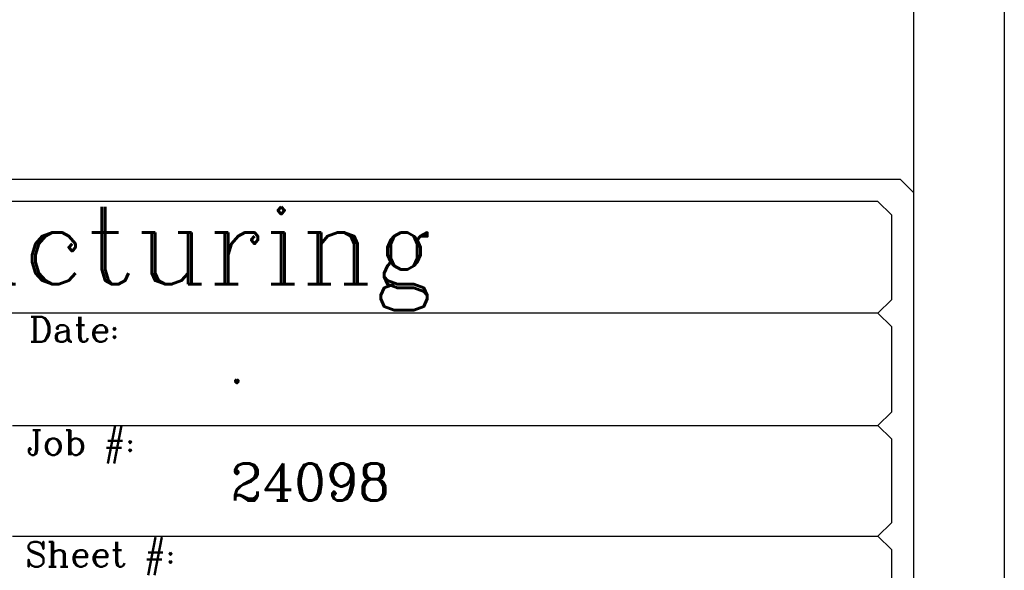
# Model space of a CAD drawing. Header units: inches. Extents: x -59 to 40, y -86 to 20.
# Tile 53 of 75: x 37.05 to 39.77, y -48.7 to -47.19. Entities that reach past the tile are written whole.
import ezdxf

# ---------------------------------------------------------------- set-up
doc = ezdxf.new("R2010")
doc.units = ezdxf.units.IN
doc.header["$MEASUREMENT"] = 0
for name, color, linetype in [('DSS-M-D', 2, 'Continuous'), ('DSS-M-S', 7, 'Continuous'), ('DST-M-D', 2, 'Continuous'), ('DST-M-S', 7, 'Continuous'), ('SVA-M-D', 2, 'Continuous'), ('SVA-M-S', 7, 'Continuous'), ('SVB-M-D', 2, 'Continuous'), ('SVB-M-S', 7, 'Continuous'), ('SVD-M-D', 2, 'Continuous'), ('SVD-M-S', 7, 'Continuous'), ('SVE-M-D', 2, 'Continuous'), ('SVE-M-S', 7, 'Continuous'), ('SVF-M-d', 2, 'Continuous'), ('SVF-M-S', 7, 'Continuous')]:
    doc.layers.add(name, color=color, linetype=linetype)
doc.styles.add('C', font='COMPLEX.SHX')

msp = doc.modelspace()

# ---------------------------------------------------------------- linework, layer by layer
at = {"layer": 'DSS-M-S'}
for p, q in [((39.41980484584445, -47.68699371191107), (33.16669235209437, -47.68699371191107)), ((39.41980484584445, -47.68699371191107), (39.45671883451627, -47.723907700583)), ((39.45671883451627, -47.723907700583), (39.45671883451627, -47.95769629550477)), ((39.41980484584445, -47.9946102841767), (39.45671883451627, -47.95769629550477)), ((39.41980484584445, -47.9946102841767), (33.16669235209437, -47.9946102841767)), ((39.45671883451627, -48.0315242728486), (39.41980484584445, -47.9946102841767)), ((39.45671883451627, -48.0315242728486), (39.45671883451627, -48.26739922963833)), ((39.45671883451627, -48.26739922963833), (39.41980484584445, -48.30431321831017)), ((37.03270024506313, -48.30431321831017), (39.41980484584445, -48.30431321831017)), ((39.41980484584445, -48.30431321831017), (39.45671883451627, -48.3412272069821)), ((39.45671883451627, -48.3412272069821), (39.45671883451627, -48.57292944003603)), ((39.45671883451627, -48.57292944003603), (39.41980484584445, -48.60984342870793)), ((37.03270024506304, -48.60984342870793), (39.41980484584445, -48.60984342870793)), ((39.41980484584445, -48.60984342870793), (39.45671883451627, -48.64675741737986)), ((39.45671883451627, -48.64675741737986), (39.45671883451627, -48.88054601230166))]:
    msp.add_line(p, q, dxfattribs=at)
at = {"layer": 'DSS-M-S', "color": 7}
for points in [[(-7.731757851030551, -16.27681785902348), (39.76824214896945, -16.27681785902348), (39.76824214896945, -50.15183253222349), (-7.731757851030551, -50.15183253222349)], [(-7.481757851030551, -49.90183253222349), (-7.481757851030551, -16.52681785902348), (39.51824214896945, -16.52681785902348), (39.51824214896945, -49.90183253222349)]]:
    msp.add_lwpolyline(points, close=True, dxfattribs=at)
at = {"layer": 'DSS-M-S'}
msp.add_lwpolyline([(39.51824214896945, -47.66238438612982), (39.51824214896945, -49.84649312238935), (39.46290223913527, -49.90183303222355), (33.10516903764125, -49.90183303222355), (33.06825504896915, -49.86491904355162), (33.06825504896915, -47.66238438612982), (33.10516903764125, -47.62547039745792), (39.48132816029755, -47.62547039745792)], close=True, dxfattribs=at)
at = {"layer": 'DST-M-S'}
for p, q in [((39.41980484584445, -47.68699371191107), (33.16669235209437, -47.68699371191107)), ((39.41980484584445, -47.68699371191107), (39.45671883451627, -47.723907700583)), ((39.45671883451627, -47.723907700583), (39.45671883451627, -47.95769629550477)), ((39.41980484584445, -47.9946102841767), (39.45671883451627, -47.95769629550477)), ((39.41980484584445, -47.9946102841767), (33.16669235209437, -47.9946102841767)), ((39.45671883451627, -48.0315242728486), (39.41980484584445, -47.9946102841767)), ((39.45671883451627, -48.0315242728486), (39.45671883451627, -48.26739922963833)), ((39.45671883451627, -48.26739922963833), (39.41980484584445, -48.30431321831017)), ((37.03270024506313, -48.30431321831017), (39.41980484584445, -48.30431321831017)), ((39.41980484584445, -48.30431321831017), (39.45671883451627, -48.3412272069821)), ((39.45671883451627, -48.3412272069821), (39.45671883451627, -48.57292944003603)), ((39.45671883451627, -48.57292944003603), (39.41980484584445, -48.60984342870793)), ((37.03270024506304, -48.60984342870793), (39.41980484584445, -48.60984342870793)), ((39.41980484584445, -48.60984342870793), (39.45671883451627, -48.64675741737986)), ((39.45671883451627, -48.64675741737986), (39.45671883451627, -48.88054601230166))]:
    msp.add_line(p, q, dxfattribs=at)
at = {"layer": 'DST-M-S', "color": 7}
for points in [[(-7.731757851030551, -16.27681785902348), (39.76824214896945, -16.27681785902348), (39.76824214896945, -50.15183253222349), (-7.731757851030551, -50.15183253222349)], [(-7.481757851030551, -49.90183253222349), (-7.481757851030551, -16.52681785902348), (39.51824214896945, -16.52681785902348), (39.51824214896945, -49.90183253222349)]]:
    msp.add_lwpolyline(points, close=True, dxfattribs=at)
at = {"layer": 'DST-M-S'}
msp.add_lwpolyline([(39.51824214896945, -47.66238438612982), (39.51824214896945, -49.84649312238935), (39.46290223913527, -49.90183303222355), (33.10516903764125, -49.90183303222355), (33.06825504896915, -49.86491904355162), (33.06825504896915, -47.66238438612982), (33.10516903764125, -47.62547039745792), (39.48132816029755, -47.62547039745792)], close=True, dxfattribs=at)
at = {"layer": 'SVA-M-S'}
for p, q in [((39.41980484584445, -47.68699371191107), (33.16669235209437, -47.68699371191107)), ((39.41980484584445, -47.68699371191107), (39.45671883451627, -47.723907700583)), ((39.45671883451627, -47.723907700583), (39.45671883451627, -47.95769629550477)), ((39.41980484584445, -47.9946102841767), (39.45671883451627, -47.95769629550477)), ((39.41980484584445, -47.9946102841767), (33.16669235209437, -47.9946102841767)), ((39.45671883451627, -48.0315242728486), (39.41980484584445, -47.9946102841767)), ((39.45671883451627, -48.0315242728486), (39.45671883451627, -48.26739922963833)), ((39.45671883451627, -48.26739922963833), (39.41980484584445, -48.30431321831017)), ((37.03270024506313, -48.30431321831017), (39.41980484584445, -48.30431321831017)), ((39.41980484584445, -48.30431321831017), (39.45671883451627, -48.3412272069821)), ((39.45671883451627, -48.3412272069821), (39.45671883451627, -48.57292944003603)), ((39.45671883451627, -48.57292944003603), (39.41980484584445, -48.60984342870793)), ((37.03270024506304, -48.60984342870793), (39.41980484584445, -48.60984342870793)), ((39.41980484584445, -48.60984342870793), (39.45671883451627, -48.64675741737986)), ((39.45671883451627, -48.64675741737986), (39.45671883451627, -48.88054601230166))]:
    msp.add_line(p, q, dxfattribs=at)
at = {"layer": 'SVA-M-S', "color": 7}
for points in [[(-7.731757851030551, -16.27681785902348), (39.76824214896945, -16.27681785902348), (39.76824214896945, -50.15183253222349), (-7.731757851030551, -50.15183253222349)], [(-7.481757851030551, -49.90183253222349), (-7.481757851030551, -16.52681785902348), (39.51824214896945, -16.52681785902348), (39.51824214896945, -49.90183253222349)]]:
    msp.add_lwpolyline(points, close=True, dxfattribs=at)
at = {"layer": 'SVA-M-S'}
msp.add_lwpolyline([(39.51824214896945, -47.66238438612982), (39.51824214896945, -49.84649312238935), (39.46290223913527, -49.90183303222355), (33.10516903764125, -49.90183303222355), (33.06825504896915, -49.86491904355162), (33.06825504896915, -47.66238438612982), (33.10516903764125, -47.62547039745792), (39.48132816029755, -47.62547039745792)], close=True, dxfattribs=at)
at = {"layer": 'SVB-M-S'}
for p, q in [((39.41980484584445, -47.68699371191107), (33.16669235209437, -47.68699371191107)), ((39.41980484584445, -47.68699371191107), (39.45671883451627, -47.723907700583)), ((39.45671883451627, -47.723907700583), (39.45671883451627, -47.95769629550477)), ((39.41980484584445, -47.9946102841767), (39.45671883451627, -47.95769629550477)), ((39.41980484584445, -47.9946102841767), (33.16669235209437, -47.9946102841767)), ((39.45671883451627, -48.0315242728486), (39.41980484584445, -47.9946102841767)), ((39.45671883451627, -48.0315242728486), (39.45671883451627, -48.26739922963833)), ((39.45671883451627, -48.26739922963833), (39.41980484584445, -48.30431321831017)), ((37.03270024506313, -48.30431321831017), (39.41980484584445, -48.30431321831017)), ((39.41980484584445, -48.30431321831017), (39.45671883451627, -48.3412272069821)), ((39.45671883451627, -48.3412272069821), (39.45671883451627, -48.57292944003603)), ((39.45671883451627, -48.57292944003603), (39.41980484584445, -48.60984342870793)), ((37.03270024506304, -48.60984342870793), (39.41980484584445, -48.60984342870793)), ((39.41980484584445, -48.60984342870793), (39.45671883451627, -48.64675741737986)), ((39.45671883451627, -48.64675741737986), (39.45671883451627, -48.88054601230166))]:
    msp.add_line(p, q, dxfattribs=at)
at = {"layer": 'SVB-M-S', "color": 7}
for points in [[(-7.731757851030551, -16.27681785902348), (39.76824214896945, -16.27681785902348), (39.76824214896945, -50.15183253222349), (-7.731757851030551, -50.15183253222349)], [(-7.481757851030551, -49.90183253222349), (-7.481757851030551, -16.52681785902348), (39.51824214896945, -16.52681785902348), (39.51824214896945, -49.90183253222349)]]:
    msp.add_lwpolyline(points, close=True, dxfattribs=at)
at = {"layer": 'SVB-M-S'}
msp.add_lwpolyline([(39.51824214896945, -47.66238438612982), (39.51824214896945, -49.84649312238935), (39.46290223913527, -49.90183303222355), (33.10516903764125, -49.90183303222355), (33.06825504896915, -49.86491904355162), (33.06825504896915, -47.66238438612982), (33.10516903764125, -47.62547039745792), (39.48132816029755, -47.62547039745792)], close=True, dxfattribs=at)
at = {"layer": 'SVD-M-S'}
for p, q in [((39.41980484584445, -47.68699371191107), (33.16669235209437, -47.68699371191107)), ((39.41980484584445, -47.68699371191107), (39.45671883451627, -47.723907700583)), ((39.45671883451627, -47.723907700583), (39.45671883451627, -47.95769629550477)), ((39.41980484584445, -47.9946102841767), (39.45671883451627, -47.95769629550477)), ((39.41980484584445, -47.9946102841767), (33.16669235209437, -47.9946102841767)), ((39.45671883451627, -48.0315242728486), (39.41980484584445, -47.9946102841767)), ((39.45671883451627, -48.0315242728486), (39.45671883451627, -48.26739922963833)), ((39.45671883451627, -48.26739922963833), (39.41980484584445, -48.30431321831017)), ((37.03270024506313, -48.30431321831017), (39.41980484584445, -48.30431321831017)), ((39.41980484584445, -48.30431321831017), (39.45671883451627, -48.3412272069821)), ((39.45671883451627, -48.3412272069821), (39.45671883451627, -48.57292944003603)), ((39.45671883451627, -48.57292944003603), (39.41980484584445, -48.60984342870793)), ((37.03270024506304, -48.60984342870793), (39.41980484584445, -48.60984342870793)), ((39.41980484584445, -48.60984342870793), (39.45671883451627, -48.64675741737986)), ((39.45671883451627, -48.64675741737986), (39.45671883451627, -48.88054601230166))]:
    msp.add_line(p, q, dxfattribs=at)
at = {"layer": 'SVD-M-S', "color": 7}
for points in [[(-7.731757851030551, -16.27681785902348), (39.76824214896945, -16.27681785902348), (39.76824214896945, -50.15183253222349), (-7.731757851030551, -50.15183253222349)], [(-7.481757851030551, -49.90183253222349), (-7.481757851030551, -16.52681785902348), (39.51824214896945, -16.52681785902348), (39.51824214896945, -49.90183253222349)]]:
    msp.add_lwpolyline(points, close=True, dxfattribs=at)
at = {"layer": 'SVD-M-S'}
msp.add_lwpolyline([(39.51824214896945, -47.66238438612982), (39.51824214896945, -49.84649312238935), (39.46290223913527, -49.90183303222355), (33.10516903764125, -49.90183303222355), (33.06825504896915, -49.86491904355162), (33.06825504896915, -47.66238438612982), (33.10516903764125, -47.62547039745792), (39.48132816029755, -47.62547039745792)], close=True, dxfattribs=at)
at = {"layer": 'SVE-M-S'}
for p, q in [((39.41980484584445, -47.68699371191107), (33.16669235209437, -47.68699371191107)), ((39.41980484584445, -47.68699371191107), (39.45671883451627, -47.723907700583)), ((39.45671883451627, -47.723907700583), (39.45671883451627, -47.95769629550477)), ((39.41980484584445, -47.9946102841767), (39.45671883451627, -47.95769629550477)), ((39.41980484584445, -47.9946102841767), (33.16669235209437, -47.9946102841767)), ((39.45671883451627, -48.0315242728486), (39.41980484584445, -47.9946102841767)), ((39.45671883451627, -48.0315242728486), (39.45671883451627, -48.26739922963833)), ((39.45671883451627, -48.26739922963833), (39.41980484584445, -48.30431321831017)), ((37.03270024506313, -48.30431321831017), (39.41980484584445, -48.30431321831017)), ((39.41980484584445, -48.30431321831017), (39.45671883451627, -48.3412272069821)), ((39.45671883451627, -48.3412272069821), (39.45671883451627, -48.57292944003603)), ((39.45671883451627, -48.57292944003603), (39.41980484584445, -48.60984342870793)), ((37.03270024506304, -48.60984342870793), (39.41980484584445, -48.60984342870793)), ((39.41980484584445, -48.60984342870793), (39.45671883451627, -48.64675741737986)), ((39.45671883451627, -48.64675741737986), (39.45671883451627, -48.88054601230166))]:
    msp.add_line(p, q, dxfattribs=at)
at = {"layer": 'SVE-M-S', "color": 7}
for points in [[(-7.731757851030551, -16.27681785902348), (39.76824214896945, -16.27681785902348), (39.76824214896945, -50.15183253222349), (-7.731757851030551, -50.15183253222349)], [(-7.481757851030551, -49.90183253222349), (-7.481757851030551, -16.52681785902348), (39.51824214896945, -16.52681785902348), (39.51824214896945, -49.90183253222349)]]:
    msp.add_lwpolyline(points, close=True, dxfattribs=at)
at = {"layer": 'SVE-M-S'}
msp.add_lwpolyline([(39.51824214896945, -47.66238438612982), (39.51824214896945, -49.84649312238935), (39.46290223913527, -49.90183303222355), (33.10516903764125, -49.90183303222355), (33.06825504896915, -49.86491904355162), (33.06825504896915, -47.66238438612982), (33.10516903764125, -47.62547039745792), (39.48132816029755, -47.62547039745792)], close=True, dxfattribs=at)
at = {"layer": 'SVF-M-S'}
for p, q in [((39.41980484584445, -47.68699371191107), (33.16669235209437, -47.68699371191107)), ((39.41980484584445, -47.68699371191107), (39.45671883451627, -47.723907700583)), ((39.45671883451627, -47.723907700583), (39.45671883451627, -47.95769629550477)), ((39.41980484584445, -47.9946102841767), (39.45671883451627, -47.95769629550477)), ((39.41980484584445, -47.9946102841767), (33.16669235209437, -47.9946102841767)), ((39.45671883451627, -48.0315242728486), (39.41980484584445, -47.9946102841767)), ((39.45671883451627, -48.0315242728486), (39.45671883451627, -48.26739922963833)), ((39.45671883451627, -48.26739922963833), (39.41980484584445, -48.30431321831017)), ((37.03270024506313, -48.30431321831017), (39.41980484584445, -48.30431321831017)), ((39.41980484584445, -48.30431321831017), (39.45671883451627, -48.3412272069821)), ((39.45671883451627, -48.3412272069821), (39.45671883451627, -48.57292944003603)), ((39.45671883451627, -48.57292944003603), (39.41980484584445, -48.60984342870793)), ((37.03270024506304, -48.60984342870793), (39.41980484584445, -48.60984342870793)), ((39.41980484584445, -48.60984342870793), (39.45671883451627, -48.64675741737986)), ((39.45671883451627, -48.64675741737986), (39.45671883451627, -48.88054601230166))]:
    msp.add_line(p, q, dxfattribs=at)
at = {"layer": 'SVF-M-S', "color": 7}
for points in [[(-7.731757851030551, -16.27681785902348), (39.76824214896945, -16.27681785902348), (39.76824214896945, -50.15183253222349), (-7.731757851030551, -50.15183253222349)], [(-7.481757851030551, -49.90183253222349), (-7.481757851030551, -16.52681785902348), (39.51824214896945, -16.52681785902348), (39.51824214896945, -49.90183253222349)]]:
    msp.add_lwpolyline(points, close=True, dxfattribs=at)
at = {"layer": 'SVF-M-S'}
msp.add_lwpolyline([(39.51824214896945, -47.66238438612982), (39.51824214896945, -49.84649312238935), (39.46290223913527, -49.90183303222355), (33.10516903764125, -49.90183303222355), (33.06825504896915, -49.86491904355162), (33.06825504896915, -47.66238438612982), (33.10516903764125, -47.62547039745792), (39.48132816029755, -47.62547039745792)], close=True, dxfattribs=at)

# ---------------------------------------------------------------- texts
at = {"layer": 'DSS-M-D', "style": 'C'}
for s, p in [('Date:', (37.07874510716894, -48.07401134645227)), ('Job #:', (37.07166736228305, -48.38606153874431)), ('Sheet #:', (37.06812856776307, -48.69408510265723))]:
    msp.add_text(s, height=0.0686930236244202, dxfattribs=at).set_placement(p)
at = {"layer": 'DSS-M-S', "style": 'C'}
for s, height, p in [('Principal Manufacturing', 0.213623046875, (34.38643086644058, -47.91502586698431)), ('.', 0.102538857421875, (37.63403226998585, -48.20180914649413)), ('24098', 0.102538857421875, (37.63403226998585, -48.51151208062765))]:
    msp.add_text(s, height=height, dxfattribs=at).set_placement(p)
at = {"layer": 'DST-M-D', "style": 'C'}
for s, p in [('Date:', (37.07874510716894, -48.07401134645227)), ('Job #:', (37.07166736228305, -48.38606153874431)), ('Sheet #:', (37.06812856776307, -48.69408510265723))]:
    msp.add_text(s, height=0.0686930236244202, dxfattribs=at).set_placement(p)
at = {"layer": 'DST-M-S', "style": 'C'}
for s, height, p in [('Principal Manufacturing', 0.213623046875, (34.38643086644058, -47.91502586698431)), ('.', 0.102538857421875, (37.63403226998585, -48.20180914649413)), ('24098', 0.102538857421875, (37.63403226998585, -48.51151208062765))]:
    msp.add_text(s, height=height, dxfattribs=at).set_placement(p)
at = {"layer": 'SVA-M-D', "style": 'C'}
for s, p in [('Date:', (37.07874510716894, -48.07401134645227)), ('Job #:', (37.07166736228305, -48.38606153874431)), ('Sheet #:', (37.06812856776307, -48.69408510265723))]:
    msp.add_text(s, height=0.0686930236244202, dxfattribs=at).set_placement(p)
at = {"layer": 'SVA-M-S', "style": 'C'}
for s, height, p in [('Principal Manufacturing', 0.213623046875, (34.38643086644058, -47.91502586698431)), ('.', 0.102538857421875, (37.63403226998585, -48.20180914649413)), ('24098', 0.102538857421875, (37.63403226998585, -48.51151208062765))]:
    msp.add_text(s, height=height, dxfattribs=at).set_placement(p)
at = {"layer": 'SVB-M-D', "style": 'C'}
for s, p in [('Date:', (37.07874510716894, -48.07401134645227)), ('Job #:', (37.07166736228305, -48.38606153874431)), ('Sheet #:', (37.06812856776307, -48.69408510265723))]:
    msp.add_text(s, height=0.0686930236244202, dxfattribs=at).set_placement(p)
at = {"layer": 'SVB-M-S', "style": 'C'}
for s, height, p in [('Principal Manufacturing', 0.213623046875, (34.38643086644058, -47.91502586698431)), ('.', 0.102538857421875, (37.63403226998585, -48.20180914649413)), ('24098', 0.102538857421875, (37.63403226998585, -48.51151208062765))]:
    msp.add_text(s, height=height, dxfattribs=at).set_placement(p)
at = {"layer": 'SVD-M-D', "style": 'C'}
for s, p in [('Date:', (37.07874510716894, -48.07401134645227)), ('Job #:', (37.07166736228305, -48.38606153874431)), ('Sheet #:', (37.06812856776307, -48.69408510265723))]:
    msp.add_text(s, height=0.0686930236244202, dxfattribs=at).set_placement(p)
at = {"layer": 'SVD-M-S', "style": 'C'}
for s, height, p in [('Principal Manufacturing', 0.213623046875, (34.38643086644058, -47.91502586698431)), ('.', 0.102538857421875, (37.63403226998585, -48.20180914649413)), ('24098', 0.102538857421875, (37.63403226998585, -48.51151208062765))]:
    msp.add_text(s, height=height, dxfattribs=at).set_placement(p)
at = {"layer": 'SVE-M-D', "style": 'C'}
for s, p in [('Date:', (37.07874510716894, -48.07401134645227)), ('Job #:', (37.07166736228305, -48.38606153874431)), ('Sheet #:', (37.06812856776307, -48.69408510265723))]:
    msp.add_text(s, height=0.0686930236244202, dxfattribs=at).set_placement(p)
at = {"layer": 'SVE-M-S', "style": 'C'}
for s, height, p in [('Principal Manufacturing', 0.213623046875, (34.38643086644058, -47.91502586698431)), ('.', 0.102538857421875, (37.63403226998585, -48.20180914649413)), ('24098', 0.102538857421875, (37.63403226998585, -48.51151208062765))]:
    msp.add_text(s, height=height, dxfattribs=at).set_placement(p)
at = {"layer": 'SVF-M-d', "style": 'C'}
for s, p in [('Date:', (37.07874510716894, -48.07401134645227)), ('Job #:', (37.07166736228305, -48.38606153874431)), ('Sheet #:', (37.06812856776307, -48.69408510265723))]:
    msp.add_text(s, height=0.0686930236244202, dxfattribs=at).set_placement(p)
at = {"layer": 'SVF-M-S', "style": 'C'}
for s, height, p in [('Principal Manufacturing', 0.213623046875, (34.38643086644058, -47.91502586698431)), ('.', 0.102538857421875, (37.63403226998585, -48.20180914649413)), ('24098', 0.102538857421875, (37.63403226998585, -48.51151208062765))]:
    msp.add_text(s, height=height, dxfattribs=at).set_placement(p)

doc.saveas('drawing.dxf')
